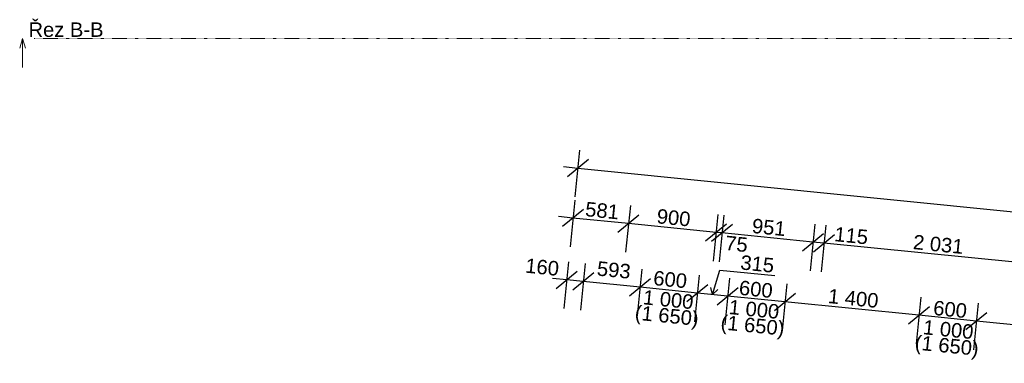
# Model space of a CAD drawing. Header units: millimetres. Extents: x -25972 to 4516, y -2839 to 20217.
# Tile 63 of 114: x -25972 to -15733, y 11179 to 14749. Entities that reach past the tile are written whole.
import ezdxf

# ---------------------------------------------------------------- set-up
doc = ezdxf.new("R2010")
doc.units = ezdxf.units.MM
doc.header["$MEASUREMENT"] = 0
doc.linetypes.add('Čerchovaná S', pattern=[3.5, 1.5, -0.85, 0.3, -0.85])
for name, color, linetype in [('7._POHLED ZÁPADNÍ_1_Kóty - SP', 7, 'Continuous'), ('7._POHLED ZÁPADNÍ_1_Nové_Kóty - SP', 7, 'Continuous'), ('7._POHLED ZÁPADNÍ_1_Značky - řezy', 7, 'Continuous')]:
    doc.layers.add(name, color=color, linetype=linetype)
doc.styles.add('GENEROVANÝ_STYL_2', font='txt')

msp = doc.modelspace()

# ---------------------------------------------------------------- linework, layer by layer
at = {"layer": '7._POHLED ZÁPADNÍ_1_Nové_Kóty - SP', "color": 1, "linetype": 'Continuous', "lineweight": 25}
for p, q in [((-20197, 12909), (-20148, 13394)), ((-20316, 13223), (-20167, 13208)), ((-20057, 13297), (-20276, 13118)), ((-20167, 13208), (-10650, 12249)), ((-20200, 12876), (-20249, 12391)), ((-19622, 12818), (-19671, 12333)), ((-20219, 12689), (-20368, 12704)), ((-20109, 12779), (-20328, 12600)), ((-19751, 12542), (-19532, 12721)), ((-18712, 12727), (-18761, 12242)), ((-18650, 12720), (-18699, 12235)), ((-19641, 12631), (-20219, 12689)), ((-18731, 12540), (-19641, 12631)), ((-18840, 12451), (-18621, 12630)), ((-18560, 12623), (-18779, 12444)), ((-17704, 12626), (-17753, 12140)), ((-17590, 12614), (-17639, 12129)), ((-18669, 12534), (-18731, 12540)), ((-17723, 12439), (-18669, 12534)), ((-17832, 12349), (-17613, 12529)), ((-17718, 12338), (-17499, 12517)), ((-17609, 12428), (-17723, 12439)), ((-15587, 12225), (-17609, 12428)), ((-20265, 12232), (-20313, 11747)), ((-20092, 12215), (-20141, 11730)), ((-20393, 11956), (-20174, 12135)), ((-20001, 12118), (-20220, 11939)), ((-19503, 12156), (-19551, 11671)), ((-18906, 12096), (-18954, 11611)), ((-18768, 11894), (-18693, 12148)), ((-18693, 12148), (-18510, 12130)), ((-18510, 12130), (-18121, 12091)), ((-20284, 12046), (-20433, 12061)), ((-20111, 12028), (-20284, 12046)), ((-19521, 11969), (-20111, 12028)), ((-19631, 11880), (-19412, 12059)), ((-19034, 11820), (-18815, 11999)), ((-18592, 12064), (-18641, 11579)), ((-17995, 12005), (-18044, 11519)), ((-18924, 11909), (-19521, 11969)), ((-18611, 11878), (-18924, 11909)), ((-18768, 11894), (-18785, 11966)), ((-18768, 11894), (-18713, 11945)), ((-18720, 11788), (-18501, 11967)), ((-18014, 11818), (-18611, 11878)), ((-18123, 11728), (-17904, 11907)), ((-16621, 11678), (-18014, 11818)), ((-16602, 11865), (-16651, 11380)), ((-16005, 11805), (-16054, 11320)), ((-16731, 11589), (-16512, 11768)), ((-16024, 11618), (-16621, 11678)), ((-16134, 11529), (-15915, 11708)), ((-14182, 11434), (-16024, 11618))]:
    msp.add_line(p, q, dxfattribs=at)
at = {"layer": '7._POHLED ZÁPADNÍ_1_Značky - řezy', "color": 154, "linetype": 'Continuous', "lineweight": 13}
for p, q in [((-25972, 14454), (-25942, 14554)), ((-25942, 14554), (-25942, 14254)), ((-25912, 14454), (-25942, 14554))]:
    msp.add_line(p, q, dxfattribs=at)
at = {"layer": '7._POHLED ZÁPADNÍ_1_Značky - řezy', "color": 154, "linetype": 'Čerchovaná S', "lineweight": 13}
msp.add_line((-25822, 14554), (-2556, 14554), dxfattribs=at)

# ---------------------------------------------------------------- texts
at = {"layer": '7._POHLED ZÁPADNÍ_1_Kóty - SP', "color": 1, "linetype": 'Continuous', "lineweight": 25, "char_height": 150, "attachment_point": 7, "rotation": 354.2718, "style": 'GENEROVANÝ_STYL_2'}
for s, insert, width in [('\\A1;{\\pql;\\fArial|b0|i0|c0|p38;581}', (-20097, 12707), 341.49), ('\\A1;{\\pql;\\fArial|b0|i0|c0|p38;900}', (-19353, 12633), 341.49), ('\\A1;{\\pql;\\fArial|b0|i0|c0|p38;951}', (-18363, 12533), 341.49), ('\\A1;{\\pql;\\fArial|b0|i0|c0|p38;75}', (-18641, 12355), 227.66), ('\\A1;{\\pql;\\fArial|b0|i0|c0|p38;115}', (-17506, 12447), 326.4), ('\\A1;{\\pql;\\fArial|b0|i0|c0|p38;2\xa0031}', (-16688, 12365), 512.91), ('\\A1;{\\pql;\\fArial|b0|i0|c0|p38;315}', (-18483, 12153), 341.49), ('\\A1;{\\pql;\\fArial|b0|i0|c0|p38;160}', (-20720, 12120), 341.49), ('\\A1;{\\pql;\\fArial|b0|i0|c0|p38;593}', (-19975, 12090), 341.49), ('\\A1;{\\pql;\\fArial|b0|i0|c0|p38;600}', (-19389, 11991), 341.49), ('\\A1;{\\pql;\\fArial|b0|i0|c0|p38;600}', (-18498, 11890), 341.49), ('\\A1;{\\pql;\\fArial|b0|i0|c0|p38;1 000}', (-19496, 11791), 512.91), ('\\A1;{\\pql;\\fArial|b0|i0|c0|p38;1\xa0400}', (-17572, 11804), 512.91), ('\\A1;{\\pql;\\fArial|b0|i0|c0|p38;1 000}', (-18604, 11690), 512.91), ('\\A1;{\\pql;\\fArial|b0|i0|c0|p38;600}', (-16478, 11681), 341.49), ('\\A1;{\\pql;\\fArial|b0|i0|c0|p38;(1 650)}', (-19585, 11589), 650.06), ('\\A1;{\\pql;\\fArial|b0|i0|c0|p38;(1 650)}', (-18693, 11488), 650.06), ('\\A1;{\\pql;\\fArial|b0|i0|c0|p38;1 000}', (-16584, 11480), 512.91), ('\\A1;{\\pql;\\fArial|b0|i0|c0|p38;(1 650)}', (-16673, 11278), 650.06)]:
    msp.add_mtext(s, dxfattribs=dict(at, insert=insert, width=width))
at = {"layer": '7._POHLED ZÁPADNÍ_1_Značky - řezy', "color": 154, "linetype": 'Continuous', "lineweight": 13, "insert": (-25100, 14569), "char_height": 150, "attachment_point": 9, "style": 'GENEROVANÝ_STYL_2'}
msp.add_mtext('\\A1;{\\pqr;\\pt0;\\fArial|b0|i0|c0|p38;Řez B-B}', dxfattribs=at)

doc.saveas('drawing.dxf')
